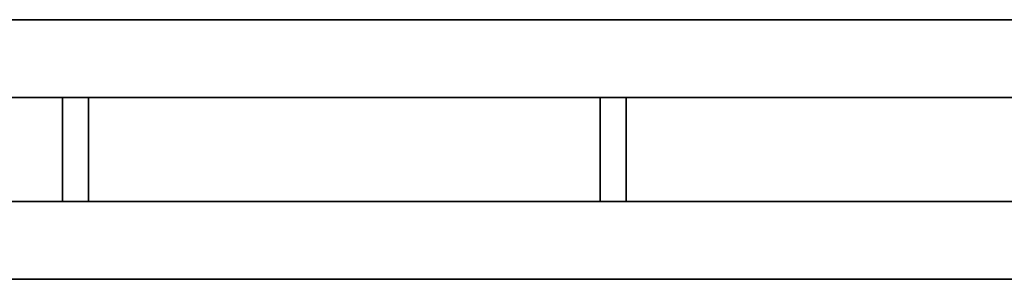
# Model space of a CAD drawing. Header units: millimetres. Extents: x -300186 to 535068, y -28581 to 763298.
# Tile 178 of 256: x 6857 to 7047, y 135339 to 135389. Entities that reach past the tile are written whole.
import ezdxf

# ---------------------------------------------------------------- set-up
doc = ezdxf.new("R2010")
doc.units = ezdxf.units.MM
doc.header["$LTSCALE"] = 10
doc.layers.add('Visible (ISO)', color=7, linetype='Continuous', lineweight=35)

msp = doc.modelspace()

# ---------------------------------------------------------------- linework, layer by layer
at = {"layer": 'Visible (ISO)'}
for p, q in [((4790.571, 135389.339, 159.59), (7115.571, 135389.339, 159.59)), ((7115.571, 135374.339, 159.59), (4775.571, 135374.339, 159.59)), ((6865.321, 135354.339, 159.59), (6865.321, 135374.339, 159.59)), ((6870.321, 135354.339, 159.59), (6870.321, 135374.339, 159.59)), ((6968.821, 135354.339, 159.59), (6968.821, 135374.339, 159.59)), ((6973.821, 135354.339, 159.59), (6973.821, 135374.339, 159.59)), ((4755.571, 135354.339, 159.59), (7115.571, 135354.339, 159.59)), ((7115.571, 135339.339, 159.59), (4755.571, 135339.339, 159.59))]:
    msp.add_line(p, q, dxfattribs=at)

doc.saveas('drawing.dxf')
